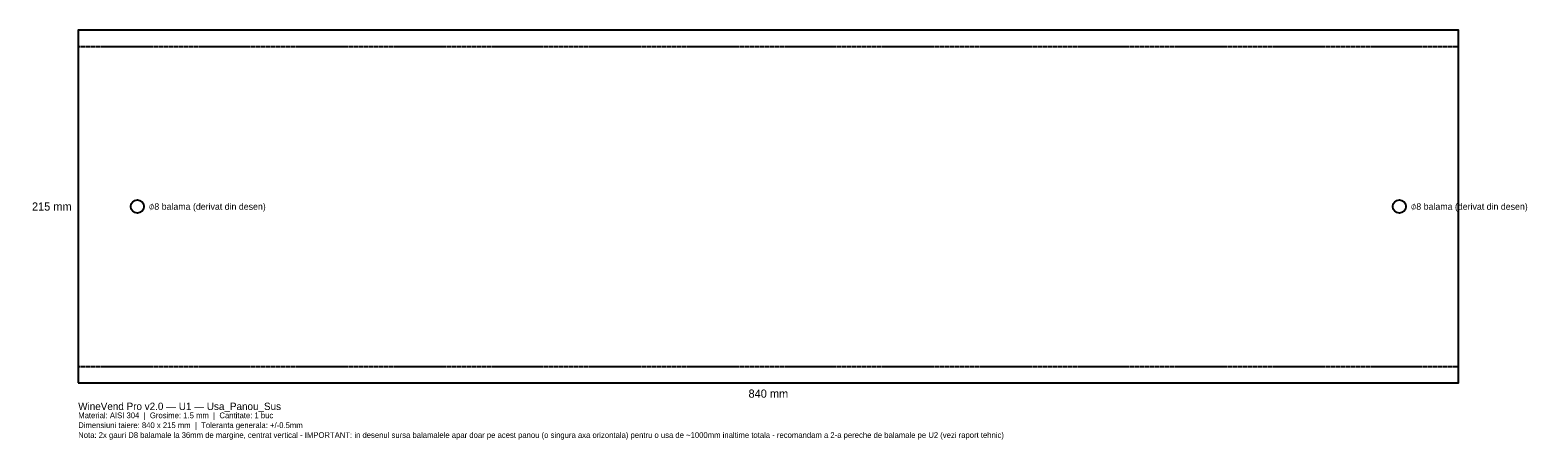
# Model space of a CAD drawing. Header units: millimetres. Extents: x -29 to 888, y -35 to 215.
import ezdxf
from ezdxf.enums import TextEntityAlignment as Align

# ---------------------------------------------------------------- set-up
doc = ezdxf.new("R2010")
doc.units = ezdxf.units.MM
doc.linetypes.add('DASHED', pattern=[1.524, 1.27, -0.254])
for name, color, linetype in [('COTE', 7, 'Continuous'), ('GAURI', 1, 'Continuous'), ('INDOIRE', 5, 'DASHED'), ('TAIERE', 1, 'Continuous')]:
    doc.layers.add(name, color=color, linetype=linetype)

msp = doc.modelspace()

# ---------------------------------------------------------------- linework, layer by layer
at = {"layer": 'GAURI'}
for centre in [(36, 107.5), (804, 107.5)]:
    msp.add_circle(centre, 4, dxfattribs=at)
at = {"layer": 'INDOIRE'}
for p, q in [((0, 205), (840, 205)), ((0, 10), (840, 10))]:
    msp.add_line(p, q, dxfattribs=at)
at = {"layer": 'TAIERE'}
msp.add_lwpolyline([(0, 0), (840, 0), (840, 215), (0, 215), (0, 0)], close=True, dxfattribs=at)

# ---------------------------------------------------------------- texts
at = {"layer": 'COTE'}
for p in [(43, 107.5), (811, 107.5)]:
    msp.add_text('⌀8 balama (derivat din desen)', height=4, dxfattribs=at).set_placement(p, align=Align.MIDDLE_LEFT)
msp.add_text('215 mm', height=5, dxfattribs=at).set_placement((-4, 107.5), align=Align.MIDDLE_RIGHT)
msp.add_text('840 mm', height=5, dxfattribs=at).set_placement((420, -4), align=Align.TOP_CENTER)
for s, height, p in [('WineVend Pro v2.0 — U1 — Usa_Panou_Sus', 4.5, (0, -12)), ('Material: AISI 304  |  Grosime: 1.5 mm  |  Cantitate: 1 buc', 3.5, (0, -18)), ('Dimensiuni taiere: 840 x 215 mm  |  Toleranta generala: +/-0.5mm', 3.5, (0, -24)), ('Nota: 2x gauri D8 balamale la 36mm de margine, centrat vertical - IMPORTANT: in desenul sursa balamalele apar doar pe acest panou (o singura axa orizontala) pentru o usa de ~1000mm inaltime totala - recomandam a 2-a pereche de balamale pe U2 (vezi raport tehnic)', 3.5, (0, -30))]:
    msp.add_text(s, height=height, dxfattribs=at).set_placement(p, align=Align.TOP_LEFT)

doc.saveas('drawing.dxf')
